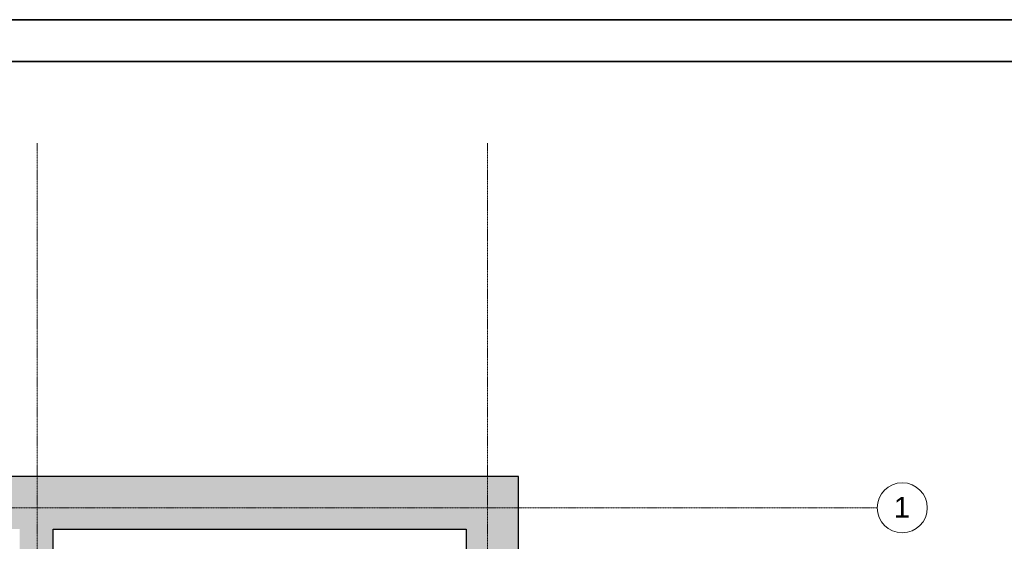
# Model space of a CAD drawing. Header units: centimetres. Extents: x 14504 to 44111, y -18976 to -7683.
# Tile 140 of 141: x 38294 to 39474, y -8844 to -8218. Entities that reach past the tile are written whole.
import ezdxf

# ---------------------------------------------------------------- set-up
doc = ezdxf.new("R2010")
doc.units = ezdxf.units.CM
doc.linetypes.add('Linia siatki', pattern=[0.9925, 0.47, -0.2175, 0.0875, -0.2175])
for name, color, linetype, lineweight in [('_gruba', 90, 'Continuous', 35), ('A-WALL', 4, 'Continuous', 9), ('A-WALL-PATT', 111, 'Continuous', 25), ('I-WALL', 2, 'Continuous', 9), ('S-GRID', 8, 'Continuous', 9), ('S-GRID-IDEN', 8, 'Continuous', 9)]:
    doc.layers.add(name, color=color, linetype=linetype, lineweight=lineweight)
doc.styles.add('Arial', font='arial.ttf', dxfattribs={"height": 23.8125})

# ---------------------------------------------------------------- blocks, each defined once
blk = doc.blocks.new('Siatka - M_Symbol siatki - okrąg-11506-6_Poziom posadzka II pietra')
at = {"layer": 'S-GRID-IDEN'}
blk.add_circle((0, 0), 0.3, dxfattribs=at)

msp = doc.modelspace()

# ---------------------------------------------------------------- hatches: boundary and pattern name
at = {"layer": 'A-WALL-PATT', "lineweight": 9, "transparency": 33554610}
h = msp.add_hatch(color=256, dxfattribs=at)
h.paths.add_polyline_path([(38294.1, -8829.1), (38312.1, -8829.1), (38312.1, -8766.1), (38214.1, -8766.1), (38214.1, -8829.1)])
h.paths.add_polyline_path([(37912.1, -8829.1), (37976.6, -8829.1), (37976.6, -8766.1), (37812.1, -8766.1), (37812.1, -8829.1)])
for points in [[(38829.1, -8829.1), (38829.1, -8766.1), (38312.1, -8766.1), (38312.1, -8829.1), (38410.9, -8829.1)], [(38892.1, -10276.1), (38892.1, -8766.1), (38829.1, -8766.1), (38829.1, -10276.1)]]:
    msp.add_hatch(color=256, dxfattribs=at).paths.add_polyline_path(points)
h = msp.add_hatch(color=256, dxfattribs=at)
h.paths.add_polyline_path([(38314.1, -10276.1), (38334.1, -10276.1), (38334.1, -9547.1), (38294.1, -9547.1), (38294.1, -10276.1)])
h.paths.add_polyline_path([(38294.1, -9320.1), (38334.1, -9320.1), (38334.1, -8829.1), (38294.1, -8829.1), (38294.1, -9288.3)])

# ---------------------------------------------------------------- linework, layer by layer
at = {"layer": 'A-WALL', "lineweight": 25}
for p, q in [((38892.1, -8766.1), (38214.1, -8766.1)), ((38892.1, -10339.1), (38892.1, -8766.1)), ((38334.1, -8829.1), (38829.1, -8829.1)), ((38829.1, -8829.1), (38829.1, -9090.1))]:
    msp.add_line(p, q, dxfattribs=at)
at = {"layer": 'I-WALL', "lineweight": 25}
msp.add_line((38334.1, -9292.1), (38334.1, -8829.1), dxfattribs=at)
at = {"layer": 'S-GRID', "linetype": 'Linia siatki'}
for p, q in [((38315.1, -8366.5), (38315.1, -10670.8)), ((38854.6, -8366.5), (38854.6, -10670.8)), ((35798.9, -8803.6), (39321.9, -8803.6))]:
    msp.add_line(p, q, dxfattribs=at)

# ---------------------------------------------------------------- block references
at = {"layer": 'S-GRID-IDEN', "xscale": 99.99999999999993, "yscale": 99.99999999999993, "zscale": 99.99999999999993, "rotation": 269.9999999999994}
msp.add_blockref('Siatka - M_Symbol siatki - okrąg-11506-6_Poziom posadzka II pietra', (39351.9, -8803.6), dxfattribs=at)

# ---------------------------------------------------------------- next in the draw order: texts
at = {"layer": 'S-GRID-IDEN', "insert": (39341.7, -8790.5), "char_height": 25, "width": 23.249, "attachment_point": 1, "style": 'Arial', "bg_fill": 3, "box_fill_scale": 1.25, "bg_fill_color": 256, "bg_fill_true_color": 13158600, "bg_fill_transparency": 0}
msp.add_mtext('\\fArial|b0|i0|c238|p34|;1', dxfattribs=at)

# ---------------------------------------------------------------- next in the draw order: linework, layer by layer
at = {"layer": '_gruba'}
for points in [[(35620.2, -8218.3), (40620.2, -8218.3), (40620.2, -11188.3), (35620.2, -11188.3)], [(35670.2, -11138.3), (40570.2, -11138.3), (40570.2, -8268.3), (35670.2, -8268.3)]]:
    msp.add_lwpolyline(points, dxfattribs=at)

doc.saveas('drawing.dxf')
